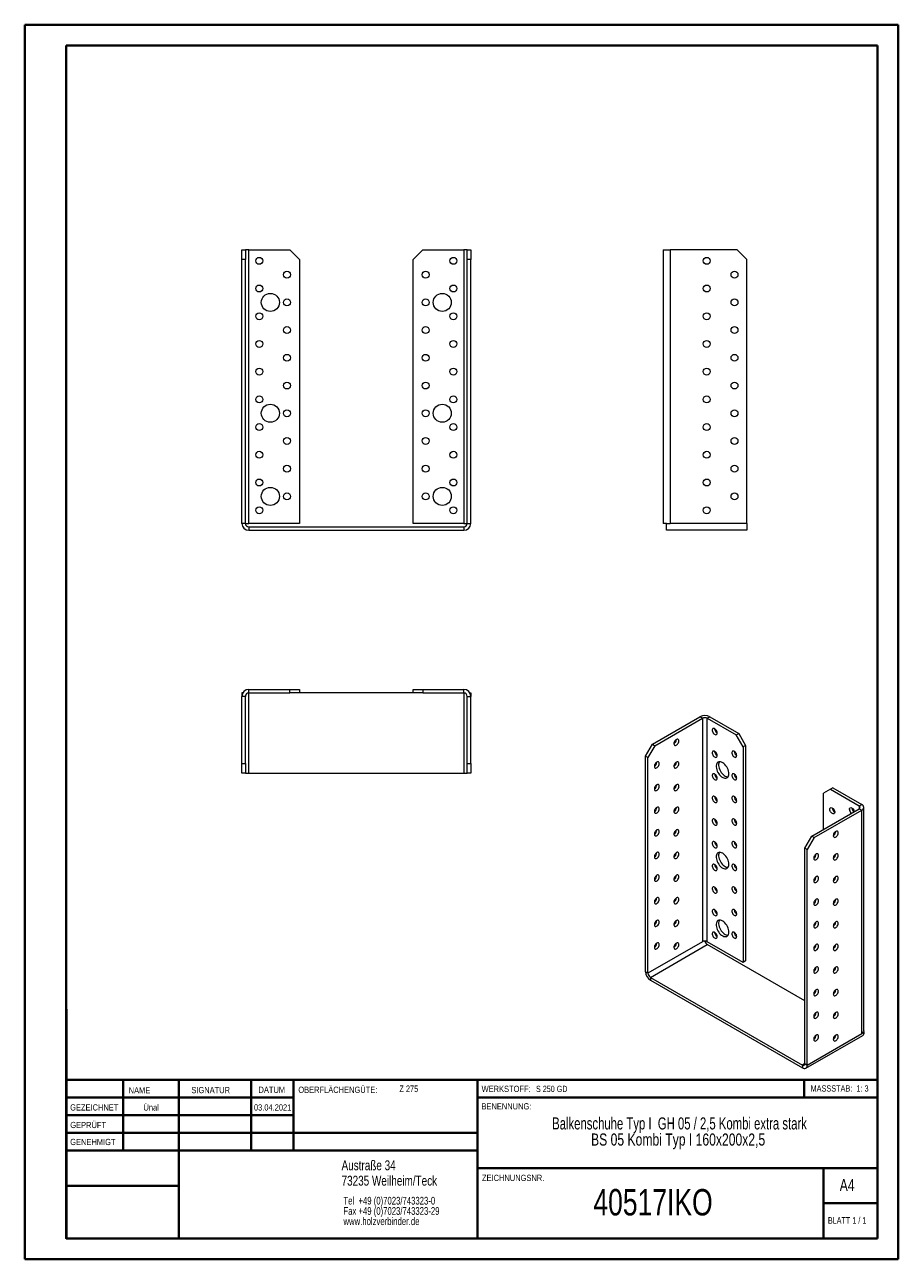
# Model space of a CAD drawing. Header units: millimetres. Extents: x 0 to 210, y 0 to 297.
import ezdxf

# ---------------------------------------------------------------- set-up
doc = ezdxf.new("R2010")
doc.units = ezdxf.units.MM
doc.styles.add('SLDTEXTSTYLE0', font='TXT', dxfattribs={"width": 0.75})
doc.styles.add('SLDTEXTSTYLE1', font='TXT', dxfattribs={"width": 0.681818})
doc.styles.add('SLDTEXTSTYLE2', font='TXT', dxfattribs={"width": 0.7})
doc.styles.add('SLDTEXTSTYLE3', font='TXT', dxfattribs={"width": 0.6875})
doc.styles.add('SLDTEXTSTYLE4', font='TXT', dxfattribs={"width": 0.69898})

# ---------------------------------------------------------------- blocks, each defined once
blk = doc.blocks.new('SW_NOTE_0')
at = {"color": 0, "linetype": 'Continuous', "lineweight": 0, "char_height": 1.8521, "attachment_point": 1, "style": 'SLDTEXTSTYLE0'}
for s, insert in [('Tel  +49 (0)7023/743323-0', (0, 2.39)), ('Fax +49 (0)7023/743323-29', (0, -0.08)), ('www.holzverbinder.de', (0, -2.55))]:
    blk.add_mtext(s, dxfattribs=dict(at, insert=insert))
blk = doc.blocks.new('SW_NOTE_1')
at = {"color": 0, "linetype": 'Continuous', "lineweight": 0, "char_height": 2.9104, "attachment_point": 2}
for s, insert, style in [('Balkenschuhe Typ I  GH 05 / 2,5 Kombi extra stark', (45.38, 3.75), 'SLDTEXTSTYLE4'), ('BS 05 Kombi Typ I 160x200x2,5', (45.04, -0.13), 'SLDTEXTSTYLE0')]:
    blk.add_mtext(s, dxfattribs=dict(at, insert=insert, style=style))

msp = doc.modelspace()

# ---------------------------------------------------------------- linework, layer by layer
at = {"color": 7, "linetype": 'Continuous', "lineweight": 40}
for p, q in [((0.08, 0.21), (0.08, 297.21)), ((0.08, 297.21), (210.08, 297.21)), ((210.08, 0.21), (210.08, 297.21)), ((210.08, 292.21), (210.08, 297.21)), ((10.08, 292.21), (205.08, 292.21)), ((10.08, 5.21), (10.08, 292.21)), ((205.08, 5.21), (205.08, 292.21)), ((10.11, 60.37), (10.11, 5.12)), ((205.08, 43.37), (10.11, 43.37)), ((23.71, 43.37), (23.71, 26.37)), ((37.1, 43.37), (37.1, 5.12)), ((54.51, 43.37), (54.51, 26.37)), ((64.71, 26.37), (64.71, 43.37)), ((108.91, 43.37), (108.91, 5.12)), ((187.47, 39.12), (187.47, 43.37)), ((64.71, 39.1), (10.11, 39.1)), ((205.08, 39.12), (108.91, 39.12)), ((64.71, 34.87), (10.11, 34.87)), ((108.91, 30.62), (10.11, 30.62)), ((108.91, 26.37), (10.11, 26.37)), ((108.91, 22.12), (205.08, 22.12)), ((192.08, 5.21), (192.08, 22.21)), ((37.1, 17.87), (10.11, 17.87)), ((10.11, 13.71), (10.08, 13.71)), ((205.08, 13.71), (192.08, 13.71)), ((10.11, 9.46), (10.08, 9.46)), ((10.08, 5.21), (205.08, 5.21)), ((205.08, 5.21), (180.99, 5.21)), ((0.08, 0.21), (210.08, 0.21))]:
    msp.add_line(p, q, dxfattribs=at)
at = {"color": 7, "linetype": 'Continuous', "lineweight": 15}
for p, q in [((52.3, 243.08), (53.13, 243.08)), ((52.3, 240.75), (52.3, 243.08)), ((52.3, 177.25), (52.3, 240.75)), ((53.13, 240.75), (52.3, 240.75)), ((53.13, 243.08), (53.13, 240.75)), ((53.96, 243.08), (53.13, 243.08)), ((53.13, 177.25), (53.13, 240.75)), ((53.96, 177.25), (53.96, 243.08)), ((53.96, 243.08), (63.8, 243.08)), ((66.13, 240.75), (63.8, 243.08)), ((66.13, 240.75), (66.13, 177.25)), ((95.8, 243.08), (93.46, 240.75)), ((93.46, 177.25), (93.46, 240.75)), ((95.8, 243.08), (105.63, 243.08)), ((105.63, 243.08), (105.63, 177.25)), ((106.46, 243.08), (105.63, 243.08)), ((106.46, 240.75), (106.46, 243.08)), ((106.46, 243.08), (107.3, 243.08)), ((107.3, 240.75), (106.46, 240.75)), ((106.46, 177.25), (106.46, 240.75)), ((107.3, 243.08), (107.3, 240.75)), ((107.3, 177.25), (107.3, 240.75)), ((153.54, 243.08), (153.54, 177.25)), ((153.54, 243.08), (155.21, 243.08)), ((155.21, 243.08), (155.21, 177.25)), ((171.37, 243.08), (155.21, 243.08)), ((173.71, 240.75), (171.37, 243.08)), ((173.71, 177.25), (173.71, 240.75)), ((53.13, 177.25), (52.3, 177.25)), ((53.13, 177.25), (53.96, 177.25)), ((66.13, 177.25), (53.96, 177.25)), ((53.96, 176.41), (53.96, 175.58)), ((53.96, 176.41), (105.63, 176.41)), ((53.96, 175.58), (105.63, 175.58)), ((105.63, 177.25), (93.46, 177.25)), ((105.63, 177.25), (106.46, 177.25)), ((105.63, 176.41), (105.63, 175.58)), ((106.46, 177.25), (107.3, 177.25)), ((154.37, 177.25), (153.54, 177.25)), ((154.37, 177.25), (155.21, 177.25)), ((154.37, 175.58), (154.37, 177.25)), ((173.71, 175.58), (154.37, 175.58)), ((173.71, 177.25), (155.21, 177.25)), ((173.71, 177.25), (173.71, 175.58)), ((53.96, 136.48), (53.96, 137.31)), ((53.96, 137.31), (63.8, 137.31)), ((63.8, 136.48), (63.8, 137.31)), ((63.8, 137.31), (66.13, 137.31)), ((66.13, 137.31), (66.13, 136.48)), ((93.46, 136.48), (93.46, 137.31)), ((93.46, 137.31), (95.8, 137.31)), ((95.8, 137.31), (95.8, 136.48)), ((95.8, 137.31), (105.63, 137.31)), ((105.63, 136.48), (105.63, 137.31)), ((52.3, 136.48), (52.3, 135.64)), ((52.52, 136.48), (52.3, 136.48)), ((53.13, 135.64), (52.3, 135.64)), ((52.3, 119.48), (52.3, 135.64)), ((53.13, 119.48), (53.13, 135.64)), ((53.96, 136.48), (63.8, 136.48)), ((53.96, 117.14), (53.96, 136.48)), ((66.13, 136.48), (63.8, 136.48)), ((93.46, 136.48), (66.13, 136.48)), ((95.8, 136.48), (93.46, 136.48)), ((95.8, 136.48), (105.63, 136.48)), ((105.63, 136.48), (105.63, 117.14)), ((106.46, 135.64), (107.3, 135.64)), ((106.46, 119.48), (106.46, 135.64)), ((107.07, 136.48), (107.3, 136.48)), ((107.3, 136.48), (107.3, 135.64)), ((107.3, 119.48), (107.3, 135.64)), ((150.97, 124.11), (162.4, 130.71)), ((162.99, 130.37), (162.4, 130.71)), ((164.17, 130.37), (164.75, 130.71)), ((164.75, 130.71), (171.71, 126.7)), ((151.56, 123.77), (162.99, 130.37)), ((162.99, 130.37), (162.99, 76.62)), ((164.17, 76.62), (164.17, 130.37)), ((164.17, 130.37), (171.12, 126.36)), ((171.12, 126.36), (171.71, 126.7)), ((172.77, 123.5), (171.12, 126.36)), ((171.71, 126.7), (173.36, 123.84)), ((149.32, 121.26), (150.97, 124.11)), ((151.56, 123.77), (149.91, 120.92)), ((150.97, 124.11), (151.56, 123.77)), ((173.36, 123.84), (172.77, 123.5)), ((172.77, 123.5), (172.77, 71.65)), ((173.36, 123.84), (173.36, 71.99)), ((52.3, 119.48), (53.13, 119.48)), ((52.3, 117.14), (52.3, 119.48)), ((53.13, 119.48), (53.13, 117.14)), ((106.46, 119.48), (107.3, 119.48)), ((106.46, 117.14), (106.46, 119.48)), ((107.3, 119.48), (107.3, 117.14)), ((149.91, 120.92), (149.32, 121.26)), ((149.32, 69.4), (149.32, 121.26)), ((149.91, 69.06), (149.91, 120.92)), ((53.13, 117.14), (52.3, 117.14)), ((53.13, 117.14), (53.96, 117.14)), ((53.96, 117.14), (105.63, 117.14)), ((105.63, 117.14), (106.46, 117.14)), ((107.3, 117.14), (106.46, 117.14)), ((193.75, 113.3), (192.1, 112.34)), ((194.34, 113.64), (193.75, 113.3)), ((193.75, 113.3), (200.7, 109.28)), ((194.34, 113.64), (201.29, 109.62)), ((192.1, 103.63), (192.1, 112.34)), ((189.27, 102), (200.7, 108.6)), ((189.86, 101.66), (201.29, 108.26)), ((200.7, 109.28), (201.29, 109.62)), ((200.7, 109.28), (200.7, 108.6)), ((200.7, 108.6), (201.29, 108.26)), ((201.29, 54.51), (201.29, 108.26)), ((201.78, 55.19), (201.78, 108.94)), ((187.62, 99.14), (189.27, 102)), ((189.86, 101.66), (188.21, 98.8)), ((189.27, 102), (189.86, 101.66)), ((188.21, 98.8), (187.62, 99.14)), ((187.62, 47.29), (187.62, 99.14)), ((188.21, 46.95), (188.21, 98.8)), ((162.99, 76.62), (149.91, 69.06)), ((150.49, 68.04), (164.17, 75.94)), ((172.77, 71.65), (164.17, 76.62)), ((187.62, 62.4), (164.17, 75.94)), ((173.36, 71.99), (172.77, 71.65)), ((149.91, 69.06), (149.32, 69.4)), ((150.49, 68.04), (187.03, 46.95)), ((150.49, 68.04), (150.49, 67.36)), ((150.49, 67.36), (187.03, 46.27)), ((194.81, 58.93), (194.57, 59.06)), ((187.86, 46.19), (201.53, 54.08)), ((188.21, 46.95), (201.29, 54.51)), ((201.88, 54.85), (201.29, 54.51)), ((201.72, 54.94), (201.88, 54.85)), ((187.62, 47.29), (187.03, 46.95)), ((187.03, 46.95), (187.03, 46.27)), ((187.62, 47.29), (188.21, 46.95))]:
    msp.add_line(p, q, dxfattribs=at)
at = {"color": 7, "linetype": 'Continuous', "lineweight": 0}
for p, q in [((64.71, 39.12), (10.11, 39.12)), ((23.71, 5.21), (23.71, 5.12)), ((54.51, 5.21), (54.51, 5.12))]:
    msp.add_line(p, q, dxfattribs=at)
at = {"color": 7, "linetype": 'Continuous', "lineweight": 15, "flags": 128}
for points in [[(166.52, 126.83), (166.5, 127.03), (166.44, 127.24), (166.34, 127.44), (166.2, 127.62), (166.05, 127.77), (165.89, 127.88), (165.74, 127.93), (165.59, 127.93), (165.48, 127.87), (165.39, 127.76), (165.35, 127.6), (165.35, 127.42), (165.39, 127.22), (165.48, 127.01), (165.59, 126.81), (165.74, 126.65), (165.89, 126.52), (166.05, 126.44), (166.2, 126.41), (166.34, 126.44), (166.44, 126.53), (166.5, 126.66), (166.52, 126.83)], [(156.74, 125.27), (156.58, 125.15), (156.43, 124.99), (156.31, 124.8), (156.22, 124.6), (156.16, 124.39), (156.15, 124.2), (156.19, 124.04), (156.26, 123.92), (156.37, 123.85), (156.51, 123.83), (156.66, 123.87), (156.82, 123.96), (156.98, 124.1), (157.11, 124.28), (157.22, 124.47), (157.3, 124.68), (157.33, 124.88), (157.32, 125.06), (157.26, 125.2), (157.17, 125.3), (157.05, 125.35), (156.9, 125.34), (156.74, 125.27)], [(166.52, 121.39), (166.5, 121.59), (166.44, 121.79), (166.34, 122), (166.2, 122.18), (166.05, 122.33), (165.89, 122.43), (165.74, 122.49), (165.59, 122.48), (165.48, 122.42), (165.39, 122.31), (165.35, 122.16), (165.35, 121.97), (165.39, 121.77), (165.48, 121.57), (165.59, 121.37), (165.74, 121.2), (165.89, 121.07), (166.05, 121), (166.2, 120.97), (166.34, 121), (166.44, 121.09), (166.5, 121.22), (166.52, 121.39)], [(171.24, 121.39), (171.21, 121.59), (171.15, 121.79), (171.05, 122), (170.92, 122.18), (170.77, 122.33), (170.61, 122.43), (170.45, 122.49), (170.31, 122.48), (170.19, 122.42), (170.11, 122.31), (170.06, 122.16), (170.06, 121.98), (170.11, 121.77), (170.19, 121.57), (170.31, 121.37), (170.45, 121.2), (170.61, 121.08), (170.77, 121), (170.92, 120.97), (171.05, 121), (171.15, 121.09), (171.21, 121.22), (171.24, 121.39)], [(152.03, 119.83), (151.87, 119.71), (151.72, 119.55), (151.6, 119.36), (151.5, 119.16), (151.45, 118.95), (151.44, 118.76), (151.47, 118.6), (151.55, 118.48), (151.66, 118.4), (151.79, 118.39), (151.95, 118.43), (152.11, 118.52), (152.26, 118.66), (152.4, 118.83), (152.51, 119.03), (152.58, 119.24), (152.61, 119.44), (152.6, 119.62), (152.55, 119.76), (152.46, 119.86), (152.33, 119.9), (152.19, 119.89), (152.03, 119.83)], [(156.74, 119.83), (156.58, 119.71), (156.43, 119.55), (156.31, 119.36), (156.22, 119.16), (156.16, 118.95), (156.15, 118.76), (156.19, 118.6), (156.26, 118.48), (156.37, 118.4), (156.51, 118.39), (156.66, 118.42), (156.82, 118.52), (156.98, 118.66), (157.11, 118.83), (157.22, 119.03), (157.3, 119.24), (157.33, 119.44), (157.32, 119.62), (157.26, 119.76), (157.17, 119.86), (157.05, 119.9), (156.9, 119.89), (156.74, 119.83)], [(169.35, 117.04), (169.33, 117.35), (169.26, 117.68), (169.16, 118.01), (169.01, 118.34), (168.83, 118.66), (168.62, 118.96), (168.39, 119.23), (168.14, 119.46), (167.88, 119.65), (167.62, 119.79), (167.37, 119.87), (167.13, 119.9), (166.91, 119.87), (166.71, 119.78), (166.55, 119.64), (166.42, 119.45), (166.34, 119.22), (166.29, 118.95), (166.29, 118.65), (166.34, 118.33), (166.42, 118), (166.55, 117.66), (166.71, 117.33), (166.91, 117.02), (167.13, 116.74), (167.37, 116.49), (167.62, 116.28), (167.88, 116.12), (168.14, 116), (168.39, 115.95), (168.62, 115.95), (168.83, 116.01), (169.01, 116.12), (169.16, 116.29), (169.26, 116.5), (169.33, 116.75), (169.35, 117.04)], [(167.07, 119.9), (167.01, 119.8), (166.93, 119.56), (166.88, 119.29), (166.88, 118.99), (166.93, 118.67), (167.01, 118.34), (167.14, 118), (167.3, 117.67), (167.5, 117.36), (167.72, 117.08), (167.96, 116.83), (168.21, 116.62), (168.47, 116.46), (168.73, 116.34), (168.98, 116.29), (169.16, 116.28)], [(166.52, 115.95), (166.5, 116.14), (166.44, 116.35), (166.34, 116.55), (166.2, 116.73), (166.05, 116.88), (165.89, 116.99), (165.74, 117.04), (165.59, 117.04), (165.48, 116.98), (165.39, 116.87), (165.35, 116.72), (165.35, 116.53), (165.39, 116.33), (165.48, 116.12), (165.59, 115.93), (165.74, 115.76), (165.89, 115.63), (166.05, 115.55), (166.2, 115.53), (166.34, 115.56), (166.44, 115.64), (166.5, 115.78), (166.52, 115.95)], [(171.24, 115.95), (171.21, 116.14), (171.15, 116.35), (171.05, 116.55), (170.92, 116.74), (170.77, 116.88), (170.61, 116.99), (170.45, 117.04), (170.31, 117.04), (170.19, 116.98), (170.11, 116.87), (170.06, 116.72), (170.06, 116.53), (170.11, 116.33), (170.19, 116.12), (170.31, 115.93), (170.45, 115.76), (170.61, 115.63), (170.77, 115.55), (170.92, 115.53), (171.05, 115.56), (171.15, 115.64), (171.21, 115.78), (171.24, 115.95)], [(152.03, 114.38), (151.87, 114.27), (151.72, 114.11), (151.6, 113.92), (151.5, 113.71), (151.45, 113.51), (151.44, 113.32), (151.47, 113.15), (151.55, 113.03), (151.66, 112.96), (151.79, 112.94), (151.95, 112.98), (152.11, 113.07), (152.26, 113.21), (152.4, 113.39), (152.51, 113.59), (152.58, 113.79), (152.61, 114), (152.6, 114.17), (152.55, 114.32), (152.46, 114.42), (152.33, 114.46), (152.19, 114.45), (152.03, 114.38)], [(156.74, 114.38), (156.58, 114.27), (156.43, 114.11), (156.31, 113.92), (156.22, 113.71), (156.16, 113.51), (156.15, 113.32), (156.19, 113.15), (156.26, 113.03), (156.37, 112.96), (156.51, 112.94), (156.66, 112.98), (156.82, 113.07), (156.98, 113.21), (157.11, 113.39), (157.22, 113.59), (157.3, 113.79), (157.33, 113.99), (157.32, 114.17), (157.26, 114.32), (157.17, 114.41), (157.05, 114.46), (156.9, 114.45), (156.74, 114.38)], [(166.52, 110.5), (166.5, 110.7), (166.44, 110.91), (166.34, 111.11), (166.2, 111.29), (166.05, 111.44), (165.89, 111.55), (165.74, 111.6), (165.59, 111.6), (165.48, 111.54), (165.39, 111.43), (165.35, 111.27), (165.35, 111.09), (165.39, 110.88), (165.48, 110.68), (165.59, 110.48), (165.74, 110.32), (165.89, 110.19), (166.05, 110.11), (166.2, 110.08), (166.34, 110.11), (166.44, 110.2), (166.5, 110.33), (166.52, 110.5)], [(171.24, 110.5), (171.21, 110.7), (171.15, 110.91), (171.05, 111.11), (170.92, 111.29), (170.77, 111.44), (170.61, 111.55), (170.45, 111.6), (170.31, 111.6), (170.19, 111.54), (170.11, 111.43), (170.06, 111.27), (170.06, 111.09), (170.11, 110.88), (170.19, 110.68), (170.31, 110.48), (170.45, 110.32), (170.61, 110.19), (170.77, 110.11), (170.92, 110.08), (171.05, 110.11), (171.15, 110.2), (171.21, 110.33), (171.24, 110.5)], [(152.03, 108.94), (151.87, 108.82), (151.72, 108.66), (151.6, 108.47), (151.5, 108.27), (151.45, 108.06), (151.44, 107.87), (151.47, 107.71), (151.55, 107.59), (151.66, 107.52), (151.79, 107.5), (151.95, 107.54), (152.11, 107.63), (152.26, 107.77), (152.4, 107.95), (152.51, 108.14), (152.58, 108.35), (152.61, 108.55), (152.6, 108.73), (152.55, 108.87), (152.46, 108.97), (152.33, 109.02), (152.19, 109.01), (152.03, 108.94)], [(156.74, 108.94), (156.58, 108.82), (156.43, 108.66), (156.31, 108.47), (156.22, 108.27), (156.16, 108.06), (156.15, 107.87), (156.19, 107.71), (156.26, 107.59), (156.37, 107.52), (156.51, 107.5), (156.66, 107.54), (156.82, 107.63), (156.98, 107.77), (157.11, 107.94), (157.22, 108.14), (157.3, 108.35), (157.33, 108.55), (157.32, 108.73), (157.26, 108.87), (157.17, 108.97), (157.05, 109.02), (156.9, 109.01), (156.74, 108.94)], [(193.63, 108.46), (193.65, 108.64), (193.71, 108.77), (193.82, 108.85), (193.95, 108.88), (194.1, 108.86), (194.26, 108.78), (194.42, 108.65), (194.56, 108.48), (194.67, 108.29), (194.76, 108.08), (194.8, 107.88), (194.8, 107.69), (194.76, 107.54), (194.67, 107.43), (194.56, 107.37), (194.42, 107.37), (194.26, 107.42), (194.1, 107.53), (193.95, 107.68), (193.82, 107.86), (193.71, 108.06), (193.65, 108.27), (193.63, 108.46)], [(198.34, 108.46), (198.36, 108.64), (198.43, 108.77), (198.53, 108.85), (198.66, 108.89), (198.81, 108.86), (198.97, 108.78), (199.13, 108.65), (199.27, 108.48), (199.39, 108.29), (199.47, 108.08), (199.51, 107.92)], [(166.52, 105.06), (166.5, 105.26), (166.44, 105.46), (166.34, 105.66), (166.2, 105.85), (166.05, 106), (165.89, 106.1), (165.74, 106.15), (165.59, 106.15), (165.48, 106.09), (165.39, 105.98), (165.35, 105.83), (165.35, 105.64), (165.39, 105.44), (165.48, 105.23), (165.59, 105.04), (165.74, 104.87), (165.89, 104.74), (166.05, 104.66), (166.2, 104.64), (166.34, 104.67), (166.44, 104.76), (166.5, 104.89), (166.52, 105.06)], [(171.24, 105.06), (171.21, 105.26), (171.15, 105.46), (171.05, 105.67), (170.92, 105.85), (170.77, 106), (170.61, 106.1), (170.45, 106.16), (170.31, 106.15), (170.19, 106.09), (170.11, 105.98), (170.06, 105.83), (170.06, 105.64), (170.11, 105.44), (170.19, 105.23), (170.31, 105.04), (170.45, 104.87), (170.61, 104.74), (170.77, 104.66), (170.92, 104.64), (171.05, 104.67), (171.15, 104.76), (171.21, 104.89), (171.24, 105.06)], [(152.03, 103.5), (151.87, 103.38), (151.72, 103.22), (151.6, 103.03), (151.5, 102.83), (151.45, 102.62), (151.44, 102.43), (151.47, 102.27), (151.55, 102.14), (151.66, 102.07), (151.79, 102.06), (151.95, 102.09), (152.11, 102.19), (152.26, 102.33), (152.4, 102.5), (152.51, 102.7), (152.58, 102.91), (152.61, 103.11), (152.6, 103.29), (152.55, 103.43), (152.46, 103.53), (152.33, 103.57), (152.19, 103.56), (152.03, 103.5)], [(156.74, 103.49), (156.58, 103.38), (156.43, 103.22), (156.31, 103.03), (156.22, 102.83), (156.16, 102.62), (156.15, 102.43), (156.19, 102.27), (156.26, 102.14), (156.37, 102.07), (156.51, 102.05), (156.66, 102.09), (156.82, 102.19), (156.98, 102.33), (157.11, 102.5), (157.22, 102.7), (157.3, 102.91), (157.33, 103.11), (157.32, 103.29), (157.26, 103.43), (157.17, 103.53), (157.05, 103.57), (156.9, 103.56), (156.74, 103.49)], [(195.04, 103.16), (194.88, 103.04), (194.74, 102.88), (194.61, 102.69), (194.52, 102.49), (194.47, 102.28), (194.45, 102.09), (194.49, 101.93), (194.56, 101.81), (194.67, 101.74), (194.81, 101.72), (194.96, 101.76), (195.12, 101.85), (195.28, 101.99), (195.41, 102.16), (195.52, 102.36), (195.6, 102.57), (195.63, 102.77), (195.62, 102.95), (195.57, 103.09), (195.47, 103.19), (195.35, 103.24), (195.2, 103.22), (195.04, 103.16)], [(194.74, 102.39), (194.69, 102.42), (194.55, 102.56)], [(194.69, 102.82), (194.76, 102.64), (194.8, 102.46)], [(152.03, 98.05), (151.87, 97.93), (151.72, 97.78), (151.6, 97.59), (151.5, 97.38), (151.45, 97.18), (151.44, 96.99), (151.47, 96.82), (151.55, 96.7), (151.66, 96.63), (151.79, 96.61), (151.95, 96.65), (152.11, 96.74), (152.26, 96.88), (152.4, 97.06), (152.51, 97.26), (152.58, 97.46), (152.61, 97.66), (152.6, 97.84), (152.55, 97.99), (152.46, 98.08), (152.33, 98.13), (152.19, 98.12), (152.03, 98.05)], [(156.74, 98.05), (156.58, 97.93), (156.43, 97.78), (156.31, 97.59), (156.22, 97.38), (156.16, 97.18), (156.15, 96.99), (156.19, 96.82), (156.26, 96.7), (156.37, 96.63), (156.51, 96.61), (156.66, 96.65), (156.82, 96.74), (156.98, 96.88), (157.11, 97.06), (157.22, 97.26), (157.3, 97.46), (157.33, 97.66), (157.32, 97.84), (157.26, 97.99), (157.17, 98.08), (157.05, 98.13), (156.9, 98.12), (156.74, 98.05)], [(166.52, 99.62), (166.5, 99.81), (166.44, 100.02), (166.34, 100.22), (166.2, 100.4), (166.05, 100.55), (165.89, 100.66), (165.74, 100.71), (165.59, 100.71), (165.48, 100.65), (165.39, 100.54), (165.35, 100.39), (165.35, 100.2), (165.39, 100), (165.48, 99.79), (165.59, 99.6), (165.74, 99.43), (165.89, 99.3), (166.05, 99.22), (166.2, 99.2), (166.34, 99.23), (166.44, 99.31), (166.5, 99.45), (166.52, 99.62)], [(169.35, 95.26), (169.33, 95.57), (169.26, 95.9), (169.16, 96.24), (169.01, 96.57), (168.83, 96.89), (168.62, 97.19), (168.39, 97.46), (168.14, 97.69), (167.88, 97.88), (167.62, 98.01), (167.37, 98.1), (167.13, 98.12), (166.91, 98.09), (166.71, 98.01), (166.55, 97.87), (166.42, 97.68), (166.34, 97.45), (166.29, 97.18), (166.29, 96.88), (166.34, 96.56), (166.42, 96.22), (166.55, 95.89), (166.71, 95.56), (166.91, 95.25), (167.13, 94.96), (167.37, 94.71), (167.62, 94.5), (167.88, 94.34), (168.14, 94.23), (168.39, 94.17), (168.62, 94.18), (168.83, 94.23), (169.01, 94.35), (169.16, 94.51), (169.26, 94.72), (169.33, 94.98), (169.35, 95.26)], [(167.07, 98.12), (167.01, 98.02), (166.93, 97.79), (166.88, 97.52), (166.88, 97.22), (166.93, 96.9), (167.01, 96.56), (167.14, 96.23), (167.3, 95.9), (167.5, 95.59), (167.72, 95.3), (167.96, 95.05), (168.21, 94.84), (168.47, 94.68), (168.73, 94.57), (168.98, 94.51), (169.16, 94.51)], [(171.24, 99.62), (171.21, 99.81), (171.15, 100.02), (171.05, 100.22), (170.92, 100.4), (170.77, 100.55), (170.61, 100.66), (170.45, 100.71), (170.31, 100.71), (170.19, 100.65), (170.11, 100.54), (170.06, 100.39), (170.06, 100.2), (170.11, 100), (170.19, 99.79), (170.31, 99.6), (170.45, 99.43), (170.61, 99.3), (170.77, 99.22), (170.92, 99.2), (171.05, 99.23), (171.15, 99.31), (171.21, 99.45), (171.24, 99.62)], [(166.52, 94.17), (166.5, 94.37), (166.44, 94.58), (166.34, 94.78), (166.2, 94.96), (166.05, 95.11), (165.89, 95.21), (165.74, 95.27), (165.59, 95.26), (165.48, 95.21), (165.39, 95.1), (165.35, 94.94), (165.35, 94.76), (165.39, 94.55), (165.48, 94.35), (165.59, 94.15), (165.74, 93.99), (165.89, 93.86), (166.05, 93.78), (166.2, 93.75), (166.34, 93.78), (166.44, 93.87), (166.5, 94), (166.52, 94.17)], [(171.24, 94.17), (171.21, 94.37), (171.15, 94.58), (171.05, 94.78), (170.92, 94.96), (170.77, 95.11), (170.61, 95.22), (170.45, 95.27), (170.31, 95.27), (170.19, 95.21), (170.11, 95.1), (170.06, 94.94), (170.06, 94.76), (170.11, 94.55), (170.19, 94.35), (170.31, 94.15), (170.45, 93.99), (170.61, 93.86), (170.77, 93.78), (170.92, 93.75), (171.05, 93.78), (171.15, 93.87), (171.21, 94), (171.24, 94.17)], [(190.33, 97.72), (190.17, 97.6), (190.02, 97.44), (189.9, 97.25), (189.81, 97.05), (189.75, 96.84), (189.74, 96.65), (189.77, 96.49), (189.85, 96.36), (189.96, 96.29), (190.09, 96.28), (190.25, 96.31), (190.41, 96.41), (190.56, 96.55), (190.7, 96.72), (190.81, 96.92), (190.88, 97.13), (190.92, 97.33), (190.91, 97.51), (190.85, 97.65), (190.76, 97.75), (190.63, 97.79), (190.49, 97.78), (190.33, 97.72)], [(195.04, 97.71), (194.88, 97.6), (194.74, 97.44), (194.61, 97.25), (194.52, 97.05), (194.47, 96.84), (194.45, 96.65), (194.49, 96.49), (194.56, 96.36), (194.67, 96.29), (194.81, 96.27), (194.96, 96.31), (195.12, 96.41), (195.28, 96.55), (195.41, 96.72), (195.52, 96.92), (195.6, 97.13), (195.63, 97.33), (195.62, 97.51), (195.57, 97.65), (195.47, 97.75), (195.35, 97.79), (195.2, 97.78), (195.04, 97.71)], [(194.74, 96.94), (194.69, 96.98), (194.55, 97.12)], [(194.69, 97.37), (194.76, 97.2), (194.8, 97.02)], [(152.03, 92.61), (151.87, 92.49), (151.72, 92.33), (151.6, 92.14), (151.5, 91.94), (151.45, 91.73), (151.44, 91.54), (151.47, 91.38), (151.55, 91.26), (151.66, 91.19), (151.79, 91.17), (151.95, 91.21), (152.11, 91.3), (152.26, 91.44), (152.4, 91.61), (152.51, 91.81), (152.58, 92.02), (152.61, 92.22), (152.6, 92.4), (152.55, 92.54), (152.46, 92.64), (152.33, 92.69), (152.19, 92.67), (152.03, 92.61)], [(156.74, 92.61), (156.58, 92.49), (156.43, 92.33), (156.31, 92.14), (156.22, 91.94), (156.16, 91.73), (156.15, 91.54), (156.19, 91.38), (156.26, 91.26), (156.37, 91.18), (156.51, 91.17), (156.66, 91.21), (156.82, 91.3), (156.98, 91.44), (157.11, 91.61), (157.22, 91.81), (157.3, 92.02), (157.33, 92.22), (157.32, 92.4), (157.26, 92.54), (157.17, 92.64), (157.05, 92.69), (156.9, 92.67), (156.74, 92.61)], [(190.33, 92.27), (190.17, 92.15), (190.02, 92), (189.9, 91.81), (189.81, 91.6), (189.75, 91.4), (189.74, 91.21), (189.77, 91.04), (189.85, 90.92), (189.96, 90.85), (190.09, 90.83), (190.25, 90.87), (190.41, 90.96), (190.56, 91.1), (190.7, 91.28), (190.81, 91.48), (190.88, 91.68), (190.92, 91.88), (190.91, 92.06), (190.85, 92.21), (190.76, 92.3), (190.63, 92.35), (190.49, 92.34), (190.33, 92.27)], [(195.04, 92.27), (194.88, 92.15), (194.74, 92), (194.61, 91.81), (194.52, 91.6), (194.47, 91.4), (194.45, 91.2), (194.49, 91.04), (194.56, 90.92), (194.67, 90.85), (194.81, 90.83), (194.96, 90.87), (195.12, 90.96), (195.28, 91.1), (195.41, 91.28), (195.52, 91.48), (195.6, 91.68), (195.63, 91.88), (195.62, 92.06), (195.57, 92.21), (195.47, 92.3), (195.35, 92.35), (195.2, 92.34), (195.04, 92.27)], [(166.52, 88.73), (166.5, 88.93), (166.44, 89.13), (166.34, 89.33), (166.2, 89.52), (166.05, 89.67), (165.89, 89.77), (165.74, 89.82), (165.59, 89.82), (165.48, 89.76), (165.39, 89.65), (165.35, 89.5), (165.35, 89.31), (165.39, 89.11), (165.48, 88.9), (165.59, 88.71), (165.74, 88.54), (165.89, 88.41), (166.05, 88.33), (166.2, 88.31), (166.34, 88.34), (166.44, 88.42), (166.5, 88.56), (166.52, 88.73)], [(171.24, 88.73), (171.21, 88.93), (171.15, 89.13), (171.05, 89.33), (170.92, 89.52), (170.77, 89.67), (170.61, 89.77), (170.45, 89.82), (170.31, 89.82), (170.19, 89.76), (170.11, 89.65), (170.06, 89.5), (170.06, 89.31), (170.11, 89.11), (170.19, 88.9), (170.31, 88.71), (170.45, 88.54), (170.61, 88.41), (170.77, 88.33), (170.92, 88.31), (171.05, 88.34), (171.15, 88.43), (171.21, 88.56), (171.24, 88.73)], [(194.74, 91.5), (194.69, 91.54), (194.55, 91.67)], [(194.69, 91.93), (194.76, 91.75), (194.8, 91.58)], [(152.03, 87.16), (151.87, 87.05), (151.72, 86.89), (151.6, 86.7), (151.5, 86.5), (151.45, 86.29), (151.44, 86.1), (151.47, 85.94), (151.55, 85.81), (151.66, 85.74), (151.79, 85.72), (151.95, 85.76), (152.11, 85.86), (152.26, 86), (152.4, 86.17), (152.51, 86.37), (152.58, 86.58), (152.61, 86.78), (152.6, 86.96), (152.55, 87.1), (152.46, 87.2), (152.33, 87.24), (152.19, 87.23), (152.03, 87.16)], [(156.74, 87.16), (156.58, 87.05), (156.43, 86.89), (156.31, 86.7), (156.22, 86.49), (156.16, 86.29), (156.15, 86.1), (156.19, 85.94), (156.26, 85.81), (156.37, 85.74), (156.51, 85.72), (156.66, 85.76), (156.82, 85.86), (156.98, 86), (157.11, 86.17), (157.22, 86.37), (157.3, 86.58), (157.33, 86.78), (157.32, 86.96), (157.26, 87.1), (157.17, 87.2), (157.05, 87.24), (156.9, 87.23), (156.74, 87.16)], [(190.33, 86.83), (190.17, 86.71), (190.02, 86.55), (189.9, 86.36), (189.81, 86.16), (189.75, 85.95), (189.74, 85.76), (189.77, 85.6), (189.85, 85.48), (189.96, 85.41), (190.09, 85.39), (190.25, 85.43), (190.41, 85.52), (190.56, 85.66), (190.7, 85.83), (190.81, 86.03), (190.88, 86.24), (190.92, 86.44), (190.91, 86.62), (190.85, 86.76), (190.76, 86.86), (190.63, 86.91), (190.49, 86.89), (190.33, 86.83)], [(195.04, 86.83), (194.88, 86.71), (194.74, 86.55), (194.61, 86.36), (194.52, 86.16), (194.47, 85.95), (194.45, 85.76), (194.49, 85.6), (194.56, 85.48), (194.67, 85.4), (194.81, 85.39), (194.96, 85.43), (195.12, 85.52), (195.28, 85.66), (195.41, 85.83), (195.52, 86.03), (195.6, 86.24), (195.63, 86.44), (195.62, 86.62), (195.57, 86.76), (195.47, 86.86), (195.35, 86.91), (195.2, 86.89), (195.04, 86.83)], [(194.74, 86.05), (194.69, 86.09), (194.55, 86.23)], [(194.69, 86.49), (194.76, 86.31), (194.8, 86.13)], [(166.52, 83.29), (166.5, 83.48), (166.44, 83.69), (166.34, 83.89), (166.2, 84.07), (166.05, 84.22), (165.89, 84.33), (165.74, 84.38), (165.59, 84.38), (165.48, 84.32), (165.39, 84.21), (165.35, 84.06), (165.35, 83.87), (165.39, 83.67), (165.48, 83.46), (165.59, 83.27), (165.74, 83.1), (165.89, 82.97), (166.05, 82.89), (166.2, 82.86), (166.34, 82.9), (166.44, 82.98), (166.5, 83.11), (166.52, 83.29)], [(171.24, 83.29), (171.21, 83.48), (171.15, 83.69), (171.05, 83.89), (170.92, 84.07), (170.77, 84.22), (170.61, 84.33), (170.45, 84.38), (170.31, 84.38), (170.19, 84.32), (170.11, 84.21), (170.06, 84.06), (170.06, 83.87), (170.11, 83.67), (170.19, 83.46), (170.31, 83.27), (170.45, 83.1), (170.61, 82.97), (170.77, 82.89), (170.92, 82.87), (171.05, 82.9), (171.15, 82.98), (171.21, 83.11), (171.24, 83.29)], [(152.03, 81.72), (151.87, 81.6), (151.72, 81.45), (151.6, 81.26), (151.5, 81.05), (151.45, 80.85), (151.44, 80.65), (151.47, 80.49), (151.55, 80.37), (151.66, 80.3), (151.79, 80.28), (151.95, 80.32), (152.11, 80.41), (152.26, 80.55), (152.4, 80.73), (152.51, 80.93), (152.58, 81.13), (152.61, 81.33), (152.6, 81.51), (152.55, 81.66), (152.46, 81.75), (152.33, 81.8), (152.19, 81.79), (152.03, 81.72)], [(156.74, 81.72), (156.58, 81.6), (156.43, 81.44), (156.31, 81.26), (156.22, 81.05), (156.16, 80.85), (156.15, 80.65), (156.19, 80.49), (156.26, 80.37), (156.37, 80.3), (156.51, 80.28), (156.66, 80.32), (156.82, 80.41), (156.98, 80.55), (157.11, 80.73), (157.22, 80.93), (157.3, 81.13), (157.33, 81.33), (157.32, 81.51), (157.26, 81.66), (157.17, 81.75), (157.05, 81.8), (156.9, 81.79), (156.74, 81.72)], [(169.35, 78.93), (169.33, 79.24), (169.26, 79.57), (169.16, 79.91), (169.01, 80.24), (168.83, 80.56), (168.62, 80.86), (168.39, 81.13), (168.14, 81.36), (167.88, 81.55), (167.62, 81.68), (167.37, 81.77), (167.13, 81.79), (166.91, 81.76), (166.71, 81.68), (166.55, 81.54), (166.42, 81.35), (166.34, 81.12), (166.29, 80.85), (166.29, 80.55), (166.34, 80.23), (166.42, 79.89), (166.55, 79.56), (166.71, 79.23), (166.91, 78.92), (167.13, 78.63), (167.37, 78.38), (167.62, 78.17), (167.88, 78.01), (168.14, 77.9), (168.39, 77.84), (168.62, 77.84), (168.83, 77.9), (169.01, 78.02), (169.16, 78.18), (169.26, 78.39), (169.33, 78.64), (169.35, 78.93)], [(167.07, 81.79), (167.01, 81.69), (166.93, 81.46), (166.88, 81.19), (166.88, 80.89), (166.93, 80.57), (167.01, 80.23), (167.14, 79.9), (167.3, 79.57), (167.5, 79.26), (167.72, 78.97), (167.96, 78.72), (168.21, 78.51), (168.47, 78.35), (168.73, 78.24), (168.98, 78.18), (169.16, 78.18)], [(190.33, 81.38), (190.17, 81.27), (190.02, 81.11), (189.9, 80.92), (189.81, 80.71), (189.75, 80.51), (189.74, 80.32), (189.77, 80.16), (189.85, 80.03), (189.96, 79.96), (190.09, 79.94), (190.25, 79.98), (190.41, 80.08), (190.56, 80.22), (190.7, 80.39), (190.81, 80.59), (190.88, 80.8), (190.92, 81), (190.91, 81.18), (190.85, 81.32), (190.76, 81.42), (190.63, 81.46), (190.49, 81.45), (190.33, 81.38)], [(195.04, 81.38), (194.88, 81.27), (194.74, 81.11), (194.61, 80.92), (194.52, 80.71), (194.47, 80.51), (194.45, 80.32), (194.49, 80.16), (194.56, 80.03), (194.67, 79.96), (194.81, 79.94), (194.96, 79.98), (195.12, 80.08), (195.28, 80.21), (195.41, 80.39), (195.52, 80.59), (195.6, 80.8), (195.63, 81), (195.62, 81.17), (195.57, 81.32), (195.47, 81.42), (195.35, 81.46), (195.2, 81.45), (195.04, 81.38)], [(194.74, 80.61), (194.69, 80.65), (194.55, 80.79)], [(194.69, 81.04), (194.76, 80.87), (194.8, 80.69)], [(166.52, 77.84), (166.5, 78.04), (166.44, 78.24), (166.34, 78.45), (166.2, 78.63), (166.05, 78.78), (165.89, 78.88), (165.74, 78.94), (165.59, 78.93), (165.48, 78.88), (165.39, 78.76), (165.35, 78.61), (165.35, 78.43), (165.39, 78.22), (165.48, 78.02), (165.59, 77.82), (165.74, 77.65), (165.89, 77.53), (166.05, 77.45), (166.2, 77.42), (166.34, 77.45), (166.44, 77.54), (166.5, 77.67), (166.52, 77.84)], [(171.24, 77.84), (171.21, 78.04), (171.15, 78.25), (171.05, 78.45), (170.92, 78.63), (170.77, 78.78), (170.61, 78.88), (170.45, 78.94), (170.31, 78.93), (170.19, 78.88), (170.11, 78.77), (170.06, 78.61), (170.06, 78.43), (170.11, 78.22), (170.19, 78.02), (170.31, 77.82), (170.45, 77.65), (170.61, 77.53), (170.77, 77.45), (170.92, 77.42), (171.05, 77.45), (171.15, 77.54), (171.21, 77.67), (171.24, 77.84)], [(152.03, 76.28), (151.87, 76.16), (151.72, 76), (151.6, 75.81), (151.5, 75.61), (151.45, 75.4), (151.44, 75.21), (151.47, 75.05), (151.55, 74.93), (151.66, 74.85), (151.79, 74.84), (151.95, 74.88), (152.11, 74.97), (152.26, 75.11), (152.4, 75.28), (152.51, 75.48), (152.58, 75.69), (152.61, 75.89), (152.6, 76.07), (152.55, 76.21), (152.46, 76.31), (152.33, 76.36), (152.19, 76.34), (152.03, 76.28)], [(156.74, 76.28), (156.58, 76.16), (156.43, 76), (156.31, 75.81), (156.22, 75.61), (156.16, 75.4), (156.15, 75.21), (156.19, 75.05), (156.26, 74.93), (156.37, 74.85), (156.51, 74.84), (156.66, 74.88), (156.82, 74.97), (156.98, 75.11), (157.11, 75.28), (157.22, 75.48), (157.3, 75.69), (157.33, 75.89), (157.32, 76.07), (157.26, 76.21), (157.17, 76.31), (157.05, 76.35), (156.9, 76.34), (156.74, 76.28)], [(190.33, 75.94), (190.17, 75.82), (190.02, 75.66), (189.9, 75.48), (189.81, 75.27), (189.75, 75.07), (189.74, 74.87), (189.77, 74.71), (189.85, 74.59), (189.96, 74.52), (190.09, 74.5), (190.25, 74.54), (190.41, 74.63), (190.56, 74.77), (190.7, 74.95), (190.81, 75.15), (190.88, 75.35), (190.92, 75.55), (190.91, 75.73), (190.85, 75.88), (190.76, 75.97), (190.63, 76.02), (190.49, 76.01), (190.33, 75.94)], [(195.04, 75.94), (194.88, 75.82), (194.74, 75.66), (194.61, 75.48), (194.52, 75.27), (194.47, 75.07), (194.45, 74.87), (194.49, 74.71), (194.56, 74.59), (194.67, 74.52), (194.81, 74.5), (194.96, 74.54), (195.12, 74.63), (195.28, 74.77), (195.41, 74.95), (195.52, 75.15), (195.6, 75.35), (195.63, 75.55), (195.62, 75.73), (195.57, 75.87), (195.47, 75.97), (195.35, 76.02), (195.2, 76.01), (195.04, 75.94)], [(194.74, 75.17), (194.69, 75.21), (194.55, 75.34)], [(194.69, 75.6), (194.76, 75.42), (194.8, 75.25)], [(190.33, 70.5), (190.17, 70.38), (190.02, 70.22), (189.9, 70.03), (189.81, 69.83), (189.75, 69.62), (189.74, 69.43), (189.77, 69.27), (189.85, 69.15), (189.96, 69.07), (190.09, 69.06), (190.25, 69.1), (190.41, 69.19), (190.56, 69.33), (190.7, 69.5), (190.81, 69.7), (190.88, 69.91), (190.92, 70.11), (190.91, 70.29), (190.85, 70.43), (190.76, 70.53), (190.63, 70.57), (190.49, 70.56), (190.33, 70.5)], [(195.04, 70.5), (194.88, 70.38), (194.74, 70.22), (194.61, 70.03), (194.52, 69.83), (194.47, 69.62), (194.45, 69.43), (194.49, 69.27), (194.56, 69.15), (194.67, 69.07), (194.81, 69.06), (194.96, 69.1), (195.12, 69.19), (195.28, 69.33), (195.41, 69.5), (195.52, 69.7), (195.6, 69.91), (195.63, 70.11), (195.62, 70.29), (195.57, 70.43), (195.47, 70.53), (195.35, 70.57), (195.2, 70.56), (195.04, 70.5)], [(194.74, 69.72), (194.69, 69.76), (194.55, 69.9)], [(194.69, 70.16), (194.76, 69.98), (194.8, 69.8)], [(190.33, 65.05), (190.17, 64.94), (190.02, 64.78), (189.9, 64.59), (189.81, 64.38), (189.75, 64.18), (189.74, 63.99), (189.77, 63.82), (189.85, 63.7), (189.96, 63.63), (190.09, 63.61), (190.25, 63.65), (190.41, 63.75), (190.56, 63.88), (190.7, 64.06), (190.81, 64.26), (190.88, 64.47), (190.92, 64.67), (190.91, 64.84), (190.85, 64.99), (190.76, 65.09), (190.63, 65.13), (190.49, 65.12), (190.33, 65.05)], [(195.04, 65.05), (194.88, 64.94), (194.74, 64.78), (194.61, 64.59), (194.52, 64.38), (194.47, 64.18), (194.45, 63.99), (194.49, 63.82), (194.56, 63.7), (194.67, 63.63), (194.81, 63.61), (194.96, 63.65), (195.12, 63.74), (195.28, 63.88), (195.41, 64.06), (195.52, 64.26), (195.6, 64.47), (195.63, 64.67), (195.62, 64.84), (195.57, 64.99), (195.47, 65.09), (195.35, 65.13), (195.2, 65.12), (195.04, 65.05)], [(194.74, 64.28), (194.69, 64.32), (194.55, 64.45)], [(194.69, 64.71), (194.76, 64.53), (194.8, 64.36)], [(190.33, 59.61), (190.17, 59.49), (190.02, 59.33), (189.9, 59.15), (189.81, 58.94), (189.75, 58.73), (189.74, 58.54), (189.77, 58.38), (189.85, 58.26), (189.96, 58.19), (190.09, 58.17), (190.25, 58.21), (190.41, 58.3), (190.56, 58.44), (190.7, 58.62), (190.81, 58.82), (190.88, 59.02), (190.92, 59.22), (190.91, 59.4), (190.85, 59.54), (190.76, 59.64), (190.63, 59.69), (190.49, 59.68), (190.33, 59.61)], [(195.04, 59.61), (194.88, 59.49), (194.74, 59.33), (194.61, 59.14), (194.52, 58.94), (194.47, 58.73), (194.45, 58.54), (194.49, 58.38), (194.56, 58.26), (194.67, 58.19), (194.81, 58.17), (194.96, 58.21), (195.12, 58.3), (195.28, 58.44), (195.41, 58.62), (195.52, 58.81), (195.6, 59.02), (195.63, 59.22), (195.62, 59.4), (195.57, 59.54), (195.47, 59.64), (195.35, 59.69), (195.2, 59.68), (195.04, 59.61)], [(190.33, 54.17), (190.17, 54.05), (190.02, 53.89), (189.9, 53.7), (189.81, 53.5), (189.75, 53.29), (189.74, 53.1), (189.77, 52.94), (189.85, 52.82), (189.96, 52.74), (190.09, 52.73), (190.25, 52.77), (190.41, 52.86), (190.56, 53), (190.7, 53.17), (190.81, 53.37), (190.88, 53.58), (190.92, 53.78), (190.91, 53.96), (190.85, 54.1), (190.76, 54.2), (190.63, 54.24), (190.49, 54.23), (190.33, 54.17)], [(195.04, 54.17), (194.88, 54.05), (194.74, 53.89), (194.61, 53.7), (194.52, 53.5), (194.47, 53.29), (194.45, 53.1), (194.49, 52.94), (194.56, 52.82), (194.67, 52.74), (194.81, 52.73), (194.96, 52.77), (195.12, 52.86), (195.28, 53), (195.41, 53.17), (195.52, 53.37), (195.6, 53.58), (195.63, 53.78), (195.62, 53.96), (195.57, 54.1), (195.47, 54.2), (195.35, 54.24), (195.2, 54.23), (195.04, 54.17)], [(201.78, 55.19), (201.76, 55.06), (201.72, 54.94)]]:
    msp.add_lwpolyline(points, dxfattribs=at)
at = {"color": 7, "linetype": 'Continuous', "lineweight": 15}
for centre, radius in [((56.46, 240.41), 0.833), ((103.13, 240.41), 0.833), ((164.04, 240.41), 0.833), ((63.13, 237.08), 0.833), ((96.46, 237.08), 0.833), ((170.71, 237.08), 0.833), ((56.46, 233.75), 0.833), ((59.13, 230.41), 2.17), ((100.46, 230.41), 2.17), ((103.13, 233.75), 0.833), ((164.04, 233.75), 0.833), ((63.13, 230.41), 0.833), ((96.46, 230.41), 0.833), ((170.71, 230.41), 0.833), ((56.46, 227.08), 0.833), ((103.13, 227.08), 0.833), ((164.04, 227.08), 0.833), ((63.13, 223.75), 0.833), ((96.46, 223.75), 0.833), ((170.71, 223.75), 0.833), ((56.46, 220.41), 0.833), ((103.13, 220.41), 0.833), ((164.04, 220.41), 0.833), ((63.13, 217.08), 0.833), ((96.46, 217.08), 0.833), ((170.71, 217.08), 0.833), ((56.46, 213.75), 0.833), ((103.13, 213.75), 0.833), ((164.04, 213.75), 0.833), ((63.13, 210.41), 0.833), ((96.46, 210.41), 0.833), ((170.71, 210.41), 0.833), ((56.46, 207.08), 0.833), ((103.13, 207.08), 0.833), ((164.04, 207.08), 0.833), ((59.13, 203.75), 2.17), ((100.46, 203.75), 2.17), ((63.13, 203.75), 0.833), ((96.46, 203.75), 0.833), ((170.71, 203.75), 0.833), ((56.46, 200.41), 0.833), ((103.13, 200.41), 0.833), ((164.04, 200.41), 0.833), ((63.13, 197.08), 0.833), ((96.46, 197.08), 0.833), ((170.71, 197.08), 0.833), ((56.46, 193.75), 0.833), ((103.13, 193.75), 0.833), ((164.04, 193.75), 0.833), ((63.13, 190.41), 0.833), ((96.46, 190.41), 0.833), ((170.71, 190.41), 0.833), ((56.46, 187.08), 0.833), ((103.13, 187.08), 0.833), ((164.04, 187.08), 0.833), ((59.13, 183.75), 2.17), ((63.13, 183.75), 0.833), ((96.46, 183.75), 0.833), ((100.46, 183.75), 2.17), ((170.71, 183.75), 0.833), ((56.46, 180.41), 0.833), ((103.13, 180.41), 0.833), ((164.04, 180.41), 0.833)]:
    msp.add_circle(centre, radius, dxfattribs=at)
for centre, radius, start, end in [((53.96, 177.25), 1.67, 180, 270), ((53.96, 177.25), 0.833, 180, 270), ((105.63, 177.25), 0.833, 270, 0), ((105.63, 177.25), 1.67, 270, 0), ((53.96, 135.64), 1.67, 90, 180), ((105.63, 135.64), 1.67, 0, 90), ((53.96, 135.64), 0.833, 90, 180), ((105.63, 135.64), 0.833, 0, 90), ((163.58, 128.44), 2.56, 62.6097, 117.3903), ((163.58, 129.23), 1.28, 62.6097, 117.3903), ((167.19, 127.9), 1.26, 181.9991, 237.9955), ((155.49, 125.31), 1.26, 302.0047, 358.0007), ((167.19, 122.45), 1.26, 181.9991, 237.9955), ((171.9, 122.46), 1.26, 181.9991, 237.9955), ((150.77, 119.87), 1.26, 302.0047, 358.0007), ((155.49, 119.87), 1.26, 302.0047, 358.0007), ((167.19, 117.01), 1.26, 181.9991, 237.9955), ((171.9, 117.01), 1.26, 181.9991, 237.9955), ((150.77, 114.43), 1.26, 302.0047, 358.0007), ((155.49, 114.43), 1.26, 302.0047, 358.0007), ((167.19, 111.57), 1.26, 181.9991, 237.9955), ((171.9, 111.57), 1.26, 181.9991, 237.9955), ((150.77, 108.98), 1.26, 302.0047, 358.0007), ((155.49, 108.98), 1.26, 302.0047, 358.0007), ((195.48, 108.85), 1.26, 182.1343, 237.8657), ((199.63, 108.52), 1.29, 182.5431, 231.3346), ((200.22, 108.86), 1.29, 182.5431, 231.3346), ((200.57, 108.94), 0.364, 290.7834, 69.2166), ((201.03, 108.94), 0.728, 290.7834, 69.2166), ((167.19, 106.12), 1.26, 181.9991, 237.9955), ((171.9, 106.12), 1.26, 181.9991, 237.9955), ((150.77, 103.54), 1.26, 302.0047, 358.0007), ((155.49, 103.54), 1.26, 302.0047, 358.0007), ((193.79, 103.2), 1.26, 302.0047, 358.0007), ((150.77, 98.1), 1.26, 302.0047, 358.0007), ((155.49, 98.1), 1.26, 302.0047, 358.0007), ((167.19, 100.68), 1.26, 181.9991, 237.9955), ((171.9, 100.68), 1.26, 181.9991, 237.9955), ((167.19, 95.24), 1.26, 181.9991, 237.9955), ((171.9, 95.24), 1.26, 181.9991, 237.9955), ((189.07, 97.76), 1.26, 302.0047, 358.0007), ((193.79, 97.76), 1.26, 302.0047, 358.0007), ((150.77, 92.65), 1.26, 302.0047, 358.0007), ((155.49, 92.65), 1.26, 302.0047, 358.0007), ((189.07, 92.32), 1.26, 302.0047, 358.0007), ((193.79, 92.31), 1.26, 302.0047, 358.0007), ((167.19, 89.79), 1.26, 181.9991, 237.9955), ((171.9, 89.79), 1.26, 181.9991, 237.9955), ((150.77, 87.21), 1.26, 302.0047, 358.0007), ((155.49, 87.21), 1.26, 302.0047, 358.0007), ((189.07, 86.87), 1.26, 302.0047, 358.0007), ((193.79, 86.87), 1.26, 302.0047, 358.0007), ((167.19, 84.35), 1.26, 181.9991, 237.9955), ((171.9, 84.35), 1.26, 181.9991, 237.9955), ((150.77, 81.76), 1.26, 302.0047, 358.0007), ((155.49, 81.76), 1.26, 302.0047, 358.0007), ((189.07, 81.43), 1.26, 302.0047, 358.0007), ((193.79, 81.43), 1.26, 302.0047, 358.0007), ((167.19, 78.91), 1.26, 181.9991, 237.9955), ((171.9, 78.91), 1.26, 181.9991, 237.9955), ((150.77, 76.32), 1.26, 302.0047, 358.0007), ((155.49, 76.32), 1.26, 302.0047, 358.0007), ((163.58, 75.48), 1.28, 62.6097, 117.3903), ((164.88, 77.04), 1.31, 192.2445, 236.976), ((189.07, 75.98), 1.26, 302.0047, 358.0007), ((193.79, 75.98), 1.26, 302.0047, 358.0007), ((151.88, 69.52), 2.56, 182.6055, 237.3945), ((151.19, 69.12), 1.28, 182.6055, 237.3945), ((189.07, 70.54), 1.26, 302.0047, 358.0007), ((193.79, 70.54), 1.26, 302.0047, 358.0007), ((189.07, 65.1), 1.26, 302.0047, 358.0007), ((193.79, 65.1), 1.26, 302.0047, 358.0007), ((189.07, 59.65), 1.26, 302.0047, 358.0007), ((193.79, 59.65), 1.26, 302.0047, 358.0007), ((189.07, 54.21), 1.26, 302.0047, 358.0007), ((193.79, 54.21), 1.26, 302.0047, 358.0007), ((200.81, 55.41), 1.02, 297.6449, 332.3489), ((201.09, 54.74), 0.799, 304.0564, 7.2558), ((187.26, 47.24), 0.364, 230.7967, 9.214), ((187.49, 46.84), 0.728, 230.7967, 9.214)]:
    msp.add_arc(centre, radius, start, end, dxfattribs=at)

# ---------------------------------------------------------------- block references
at = {"color": 7, "linetype": 'Continuous', "lineweight": 0}
for name, p in [('SW_NOTE_1', (112.11, 30.61)), ('SW_NOTE_0', (76.7, 12.85))]:
    msp.add_blockref(name, p, dxfattribs=at)

# ---------------------------------------------------------------- texts
for s, insert, char_height, attachment_point, style in [('NAME', (25.07, 41.62), 1.5, 1, 'SLDTEXTSTYLE0'), ('SIGNATUR', (40.14, 41.68), 1.5, 1, 'SLDTEXTSTYLE0'), ('DATUM', (56.28, 41.74), 1.5, 1, 'SLDTEXTSTYLE0'), ('OBERFLÄCHENGÜTE:', (65.86, 41.74), 1.5, 1, 'SLDTEXTSTYLE0'), ('Z 275', (90.14, 42.03), 1.587, 1, 'SLDTEXTSTYLE2'), ('WERKSTOFF:', (109.91, 41.96), 1.5, 1, 'SLDTEXTSTYLE0'), ('S 250 GD', (122.99, 41.96), 1.5, 1, 'SLDTEXTSTYLE3'), ('MASSSTAB:  1: 3', (188.99, 42.07), 1.5, 1, 'SLDTEXTSTYLE2'), ('GEZEICHNET', (11, 37.51), 1.5, 1, 'SLDTEXTSTYLE0'), ('Ünal', (30.47, 37.5), 1.499, 2, 'SLDTEXTSTYLE0'), ('03.04.2021', (59.68, 37.5), 1.499, 2, 'SLDTEXTSTYLE0'), ('BENENNUNG:', (109.88, 37.77), 1.5, 1, 'SLDTEXTSTYLE0'), ('GEPRÜFT', (11.03, 33.28), 1.5, 1, 'SLDTEXTSTYLE0'), ('GENEHMIGT', (11.02, 29.19), 1.5, 1, 'SLDTEXTSTYLE0'), ('Austraße 34', (76.25, 24.02), 2.3813, 1, 'SLDTEXTSTYLE0'), ('73235 Weilheim/Teck', (76.25, 20.32), 2.3813, 1, 'SLDTEXTSTYLE0'), ('ZEICHNUNGSNR.', (110, 20.55), 1.5, 1, 'SLDTEXTSTYLE0'), ('A4', (196, 19.52), 2.91, 1, 'SLDTEXTSTYLE0'), ('40517IKO', (151.12, 17.12), 6.35, 2, 'SLDTEXTSTYLE0'), ('BLATT 1 / 1', (193.16, 10.36), 1.5875, 1, 'SLDTEXTSTYLE1')]:
    msp.add_mtext(s, dxfattribs=dict(at, insert=insert, char_height=char_height, attachment_point=attachment_point, style=style))

doc.saveas('drawing.dxf')
